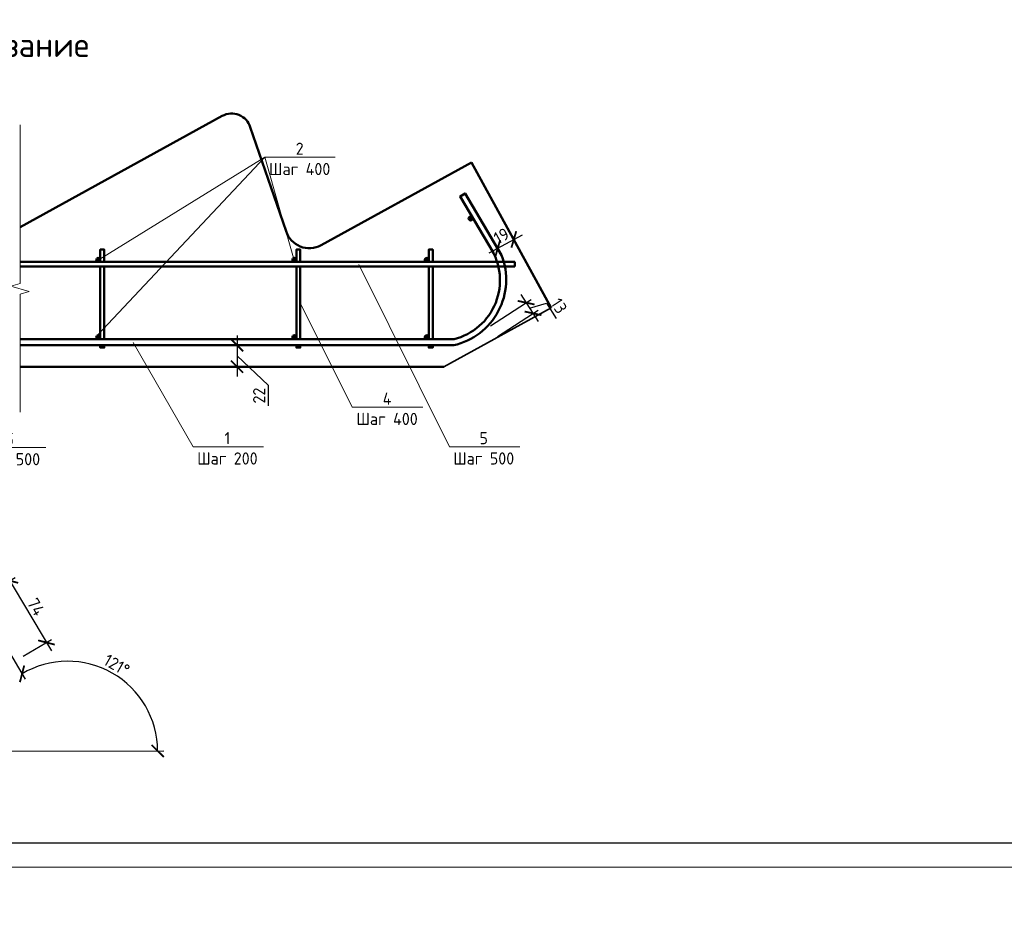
# Model space of a CAD drawing. Header units: millimetres. Extents: x 251864 to 617215, y -272865 to -46010.
# Tile 9 of 53: x 352882 to 373082, y -179594 to -161052. Entities that reach past the tile are written whole.
import ezdxf
from ezdxf import colors
from ezdxf.entities.mleader import LeaderData, LeaderLine
from ezdxf.enums import TextEntityAlignment as Align
from ezdxf.math import Vec2, Vec3

# ---------------------------------------------------------------- set-up
doc = ezdxf.new("R2010")
doc.units = ezdxf.units.MM
doc.layers.get('Defpoints').update_dxf_attribs({"color": 140})
for name, color, linetype in [('PDF _Арматура', 7, 'Continuous'), ('PDF _Размеры', 7, 'Continuous'), ('PDF _Тонкая', 7, 'Continuous'), ('ТОЛСТЫЕ_ОСНОВНЫЕ', 6, 'Continuous')]:
    doc.layers.add(name, color=color, linetype=linetype)
for name, color, linetype, lineweight in [('RAZMER', 100, 'Continuous', 15), ('Standard', 7, 'Continuous', 25), ('Размеры', 54, 'Continuous', 20), ('РАЗРЕЗЫ', 10, 'Continuous', 60), ('Символы 0.20', 1, 'Continuous', 20), ('Текст 0.25', 82, 'Continuous', 25), ('Текст 5.00', 82, 'Continuous', 50), ('ТОНКИЕ', 7, 'Continuous', 9)]:
    doc.layers.add(name, color=color, linetype=linetype, lineweight=lineweight)
doc.styles.add('GOST-2.304_Type-B', font='GOST_Common.ttf')
doc.styles.add('ВНИПИТЕКСТ', font='CS_Gost2304.shx')
doc.styles.add('ГОСТ', font='GOST_Common.ttf')
doc.dimstyles.new('СПДС', dxfattribs={"dimscale": 100, "dimtxt": 2.5, "dimasz": 2.5, "dimexe": 1.25, "dimexo": 2, "dimtad": 1, "dimdec": 0, "dimtxsty": 'ГОСТ', "dimblk": 'ARCHTICK', "dimcen": 2.5, "dimdle": 2, "dimadec": 0, "dimazin": 2, "dimtfac": 0.75, "dimtdec": 0, "dimtmove": 1, "dimatfit": 3, "dimfxl": 1, "dimtolj": 1, "dimarcsym": 1})
doc.dimstyles.new('СПДС$0', dxfattribs={"dimscale": 100, "dimtxt": 2.5, "dimasz": 2.5, "dimexe": 1.25, "dimexo": 0, "dimgap": 1, "dimtad": 1, "dimdec": 0, "dimtxsty": 'ВНИПИТЕКСТ', "dimblk": 'ARCHTICK', "dimcen": 0, "dimdle": 1.25, "dimclrd": 256, "dimclre": 256, "dimclrt": 256, "dimadec": 0, "dimazin": 2, "dimtfac": 1, "dimtdec": 0, "dimtmove": 1, "dimatfit": 3, "dimldrblk": 'NONE', "dimfxl": 1, "dimlwd": -1, "dimlwe": -1, "dimarcsym": 0})

# ---------------------------------------------------------------- blocks, each defined once
blk = doc.blocks.new('*U668')
at = {"layer": 'ТОЛСТЫЕ_ОСНОВНЫЕ', "color": 6}
blk.add_lwpolyline([(20, 5), (589, 5), (589, 415), (20, 415)], close=True, dxfattribs=at)
at = {"layer": 'ТОНКИЕ'}
blk.add_lwpolyline([(0, 0), (594, 0), (594, 420), (0, 420)], close=True, dxfattribs=at)
blk = doc.blocks.new('_None')
blk = doc.blocks.new('_ArchTick')
at = {"color": 0, "linetype": 'ByBlock', "const_width": 0.15}
blk.add_lwpolyline([(-0.5, -0.5), (0.5, 0.5)], dxfattribs=at)
blk = doc.blocks.new('*D1185')
at = {"layer": 'Defpoints', "color": 0, "linetype": 'Continuous', "transparency": 16777216}
for p in [(352052, -172989), (352502, -173749), (355276, -174870), (351218, -176066), (351519, -176065)]:
    blk.add_point(p, dxfattribs=at)
at = {"layer": 'Размеры', "color": 0, "linetype": 'Continuous', "lineweight": -2, "transparency": 16777216}
for p, q in [((352604, -173921), (352995, -174582)), ((351719, -176065), (355838, -176058))]:
    blk.add_line(p, q, dxfattribs=at)
blk.add_arc((353869, -176061), 1843, 0.1004, 120.6076, dxfattribs=at)
at = {"layer": 'Размеры', "color": 0, "linetype": 'Continuous', "lineweight": -2, "transparency": 16777216, "xscale": 250, "yscale": 250, "zscale": 250}
for p, rotation in [((352931, -174475), 210.6075827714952), ((355713, -176058), 270.1003972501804)]:
    blk.add_blockref('_ArchTick', p, dxfattribs=dict(at, rotation=rotation))
at = {"layer": 'Размеры', "color": 0, "linetype": 'Continuous', "lineweight": 0, "transparency": 16777216, "insert": (354874, -174296), "char_height": 250, "attachment_point": 5, "rotation": 330.354, "style": 'ГОСТ'}
blk.add_mtext('\\A1;121°', dxfattribs=at)
blk = doc.blocks.new('*D1145')
at = {"layer": 'Defpoints', "color": 0, "linetype": 'Continuous', "transparency": 16777216}
for p in [(352029, -172950), (353431, -173832), (352779, -174218)]:
    blk.add_point(p, dxfattribs=at)
at = {"layer": 'Размеры', "color": 0, "linetype": 'Continuous', "lineweight": -2, "transparency": 16777216}
for p, q in [((352201, -172849), (352789, -172501)), ((352579, -172393), (353533, -174004)), ((352951, -174116), (353538, -173768))]:
    blk.add_line(p, q, dxfattribs=at)
at = {"layer": 'Размеры', "color": 0, "linetype": 'Continuous', "lineweight": -2, "transparency": 16777216, "xscale": 250, "yscale": 250, "zscale": 250}
for p, rotation in [((352681, -172565), 120.6075827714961), ((353431, -173832), 300.6075827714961)]:
    blk.add_blockref('_ArchTick', p, dxfattribs=dict(at, rotation=rotation))
at = {"layer": 'Размеры', "color": 0, "linetype": 'Continuous', "lineweight": 0, "transparency": 16777216, "insert": (353217, -173103), "char_height": 250, "attachment_point": 5, "rotation": 300.6076, "style": 'ГОСТ'}
blk.add_mtext('\\A1;74', dxfattribs=at)
blk = doc.blocks.new('*D1201')
at = {"layer": 'Defpoints', "color": 0, "linetype": 'Continuous', "transparency": 16777216}
for p in [(357342, -167733), (357342, -168173), (357342, -168173)]:
    blk.add_point(p, dxfattribs=at)
at = {"layer": 'Размеры', "color": 0, "linetype": 'Continuous', "lineweight": -2, "transparency": 16777216}
for p, q in [((357342, -167533), (357342, -168373)), ((357542, -167733), (357467, -167733)), ((357342, -167953), (357982, -168553)), ((357542, -168173), (357467, -168173)), ((357982, -168553), (357982, -168978))]:
    blk.add_line(p, q, dxfattribs=at)
at = {"layer": 'Размеры', "color": 0, "linetype": 'Continuous', "lineweight": -2, "transparency": 16777216, "xscale": 250, "yscale": 250, "zscale": 250}
for p, rotation in [((357342, -167733), 89.98083315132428), ((357342, -168173), 269.9808331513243)]:
    blk.add_blockref('_ArchTick', p, dxfattribs=dict(at, rotation=rotation))
at = {"layer": 'Размеры', "color": 0, "linetype": 'Continuous', "lineweight": 0, "transparency": 16777216, "insert": (357795, -168765), "char_height": 250, "attachment_point": 5, "rotation": 89.9808, "style": 'ГОСТ'}
blk.add_mtext('\\A1;22', dxfattribs=at)
blk = doc.blocks.new('*D1146')
at = {"layer": 'Defpoints', "color": 0, "linetype": 'Continuous', "transparency": 16777216}
for p in [(363414, -167078), (362373, -167441), (362514, -167660)]:
    blk.add_point(p, dxfattribs=at)
at = {"layer": 'Размеры', "color": 0, "linetype": 'Continuous', "lineweight": -2, "transparency": 16777216}
for p, q in [((362541, -167333), (363377, -166791)), ((363163, -166691), (363522, -167246)), ((362682, -167551), (363519, -167010)), ((363343, -166969), (363687, -166868)), ((363687, -166868), (363891, -167183))]:
    blk.add_line(p, q, dxfattribs=at)
at = {"layer": 'Размеры', "color": 0, "linetype": 'Continuous', "lineweight": -2, "transparency": 16777216, "xscale": 250, "yscale": 250, "zscale": 250}
for p, rotation in [((363272, -166859), 122.9095145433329), ((363414, -167078), 302.9095145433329)]:
    blk.add_blockref('_ArchTick', p, dxfattribs=dict(at, rotation=rotation))
at = {"layer": 'Размеры', "color": 0, "linetype": 'Continuous', "lineweight": 0, "transparency": 16777216, "insert": (363947, -166924), "char_height": 250, "attachment_point": 5, "rotation": 302.9095, "style": 'ГОСТ'}
blk.add_mtext('\\A1;13', dxfattribs=at)
blk = doc.blocks.new('*D1202')
at = {"layer": 'Defpoints', "color": 0, "linetype": 'Continuous', "transparency": 16777216}
for p in [(363020, -165561), (363098, -165704), (362769, -165886)]:
    blk.add_point(p, dxfattribs=at)
at = {"layer": 'Размеры', "color": 0, "linetype": 'Continuous', "lineweight": -2, "transparency": 16777216}
for p, q in [((362515, -165839), (363195, -165465)), ((362673, -165710), (362630, -165633)), ((363002, -165529), (362960, -165452))]:
    blk.add_line(p, q, dxfattribs=at)
at = {"layer": 'Размеры', "color": 0, "linetype": 'Continuous', "lineweight": -2, "transparency": 16777216, "xscale": 250, "yscale": 250, "zscale": 250}
for p, rotation in [((363020, -165561), 28.79941160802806), ((362690, -165743), 208.7994116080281)]:
    blk.add_blockref('_ArchTick', p, dxfattribs=dict(at, rotation=rotation))
at = {"layer": 'Размеры', "color": 0, "linetype": 'Continuous', "lineweight": 0, "transparency": 16777216, "insert": (362765, -165488), "char_height": 250, "attachment_point": 5, "rotation": 28.7994, "style": 'ГОСТ'}
blk.add_mtext('\\A1;19', dxfattribs=at)

msp = doc.modelspace()

# ---------------------------------------------------------------- linework, layer by layer
at = {"layer": 'PDF _Арматура', "lineweight": 50}
for p, q in [((363042.9, -166020.6), (352891.5, -166020.6)), ((352891.5, -166020.6), (363042.9, -166020.6)), ((363042.9, -166119.1), (363042.9, -166020.6)), ((363000.1, -166119.1), (352891.5, -166119.1)), ((352891.5, -166119.1), (363042.9, -166119.1))]:
    msp.add_line(p, q, dxfattribs=at)
for points in [[(362769.1, -165885.5), (362019.4, -164618.3), (361915.7, -164677.4), (362600.4, -165833.7)], [(354616.2, -166020.6), (354616.2, -165768.1), (354534.9, -165768.1), (354534.9, -166020.6)], [(358639.1, -166020.6), (358639.1, -165768.1), (358557.8, -165768.1), (358557.8, -166020.6)], [(361355.8, -166020.6), (361355.8, -165768.1), (361274.5, -165768.1), (361274.5, -166020.6)], [(354534.9, -166119.1), (354534.9, -167608.4)], [(354616.2, -167608.4), (354616.2, -166119.1)], [(358557.8, -166119.1), (358557.8, -167608.4)], [(358639.1, -167608.4), (358639.1, -166119.1)], [(361274.5, -166119.1), (361274.5, -167608.4)], [(361355.8, -167606.7), (361355.8, -166119.1)], [(352891.5, -167608.4), (361792.7, -167608.4)], [(352891.5, -167732.5), (361792.7, -167732.5)], [(354534.9, -167732.5), (354534.9, -167779.6), (354616.2, -167779.6), (354616.2, -167732.5)], [(358557.8, -167732.5), (358557.8, -167779.6), (358639.1, -167779.6), (358639.1, -167732.5)], [(361274.5, -167732.5), (361274.5, -167779.6), (361355.8, -167779.6), (361355.8, -167728.2)]]:
    msp.add_lwpolyline(points, dxfattribs=at)
for centre in [(362133.5, -165130.6), (354494.2, -165980), (358517.1, -165980), (361233.8, -165980), (354494.3, -167567.7), (358517.2, -167567.7), (361233.9, -167567.7)]:
    msp.add_circle(centre, 40.6, dxfattribs=at)
for centre, radius, start, end in [((361491.5, -166401.3), 1244.1, 284.00883, 32.70116), ((361482.7, -166386.1), 1380.3, 282.72856, 21.26266)]:
    msp.add_arc(centre, radius, start, end, dxfattribs=at)
at = {"layer": 'PDF _Арматура', "lineweight": 0, "transparency": 33554559}
for points in [[(362097.5, -165120.4), (362167.7, -165101.4), (362110.7, -165103.5)], [(362177.4, -165120.9), (362097.5, -165120.4), (362167.7, -165101.4)], [(362098.9, -165142.1), (362177.4, -165120.9), (362097.5, -165120.4)], [(362178.9, -165142.7), (362098.9, -165142.1), (362177.4, -165120.9)], [(362108.7, -165161.7), (362178.9, -165142.7), (362098.9, -165142.1)], [(362108.7, -165161.7), (362178.9, -165142.7), (362165.7, -165159.6)], [(362108.7, -165161.7), (362128.5, -165169.6), (362165.7, -165159.6)], [(362126.1, -165094.9), (362110.7, -165103.5), (362147.9, -165093.5)], [(362167.7, -165101.4), (362110.7, -165103.5), (362147.9, -165093.5)], [(362128.5, -165169.6), (362165.7, -165159.6), (362147.3, -165173.4)], [(354457.9, -165982.1), (354534.9, -165982.1), (354462.2, -165960.7)], [(354462.2, -165999.3), (354530.6, -165999.3), (354457.9, -165982.1)], [(354530.6, -165999.3), (354457.9, -165982.1), (354534.9, -165982.1)], [(354462.2, -165960.7), (354530.6, -165960.7), (354475, -165943.6)], [(354534.9, -165982.1), (354462.2, -165960.7), (354530.6, -165960.7)], [(354462.2, -165999.3), (354475, -166016.4), (354517.8, -166016.4)], [(354462.2, -165999.3), (354530.6, -165999.3), (354517.8, -166016.4)], [(354496.4, -165939.3), (354475, -165943.6), (354517.8, -165943.6)], [(354530.6, -165960.7), (354475, -165943.6), (354517.8, -165943.6)], [(354475, -166016.4), (354517.8, -166016.4), (354496.4, -166020.6)], [(358480.8, -165982.1), (358557.8, -165982.1), (358485, -165960.7)], [(358485, -165999.3), (358553.5, -165999.3), (358480.8, -165982.1)], [(358553.5, -165999.3), (358480.8, -165982.1), (358557.8, -165982.1)], [(358485, -165960.7), (358553.5, -165960.7), (358497.9, -165943.6)], [(358557.8, -165982.1), (358485, -165960.7), (358553.5, -165960.7)], [(358485, -165999.3), (358497.9, -166016.4), (358540.7, -166016.4)], [(358485, -165999.3), (358553.5, -165999.3), (358540.7, -166016.4)], [(358519.3, -165939.3), (358497.9, -165943.6), (358540.7, -165943.6)], [(358553.5, -165960.7), (358497.9, -165943.6), (358540.7, -165943.6)], [(358497.9, -166016.4), (358540.7, -166016.4), (358519.3, -166020.6)], [(361197.4, -165982.1), (361274.5, -165982.1), (361201.7, -165960.7)], [(361201.7, -165999.3), (361270.2, -165999.3), (361197.4, -165982.1)], [(361270.2, -165999.3), (361197.4, -165982.1), (361274.5, -165982.1)], [(361201.7, -165960.7), (361270.2, -165960.7), (361214.5, -165943.6)], [(361274.5, -165982.1), (361201.7, -165960.7), (361270.2, -165960.7)], [(361201.7, -165999.3), (361214.5, -166016.4), (361257.3, -166016.4)], [(361201.7, -165999.3), (361270.2, -165999.3), (361257.3, -166016.4)], [(361235.9, -165939.3), (361214.5, -165943.6), (361257.3, -165943.6)], [(361270.2, -165960.7), (361214.5, -165943.6), (361257.3, -165943.6)], [(361214.5, -166016.4), (361257.3, -166016.4), (361235.9, -166020.6)], [(354453.7, -167569.9), (354535, -167569.9), (354462.2, -167548.5)], [(354462.2, -167591.3), (354530.7, -167591.3), (354453.7, -167569.9)], [(354530.7, -167591.3), (354453.7, -167569.9), (354535, -167569.9)], [(354462.2, -167548.5), (354530.7, -167548.5), (354475.1, -167535.7)], [(354535, -167569.9), (354462.2, -167548.5), (354530.7, -167548.5)], [(354462.2, -167591.3), (354475.1, -167604.1), (354517.9, -167604.1)], [(354462.2, -167591.3), (354530.7, -167591.3), (354517.9, -167604.1)], [(354496.5, -167531.4), (354475.1, -167535.7), (354517.9, -167535.7)], [(354530.7, -167548.5), (354475.1, -167535.7), (354517.9, -167535.7)], [(354475.1, -167604.1), (354517.9, -167604.1), (354496.5, -167608.4)], [(358476.6, -167569.9), (358557.9, -167569.9), (358485.1, -167548.5)], [(358485.1, -167591.3), (358553.6, -167591.3), (358476.6, -167569.9)], [(358553.6, -167591.3), (358476.6, -167569.9), (358557.9, -167569.9)], [(358485.1, -167548.5), (358553.6, -167548.5), (358498, -167535.7)], [(358557.9, -167569.9), (358485.1, -167548.5), (358553.6, -167548.5)], [(358485.1, -167591.3), (358498, -167604.1), (358540.8, -167604.1)], [(358485.1, -167591.3), (358553.6, -167591.3), (358540.8, -167604.1)], [(358519.4, -167531.4), (358498, -167535.7), (358540.8, -167535.7)], [(358553.6, -167548.5), (358498, -167535.7), (358540.8, -167535.7)], [(358498, -167604.1), (358540.8, -167604.1), (358519.4, -167608.4)], [(361193.2, -167569.9), (361274.5, -167569.9), (361201.8, -167548.5)], [(361201.8, -167591.3), (361270.3, -167591.3), (361193.2, -167569.9)], [(361270.3, -167591.3), (361193.2, -167569.9), (361274.5, -167569.9)], [(361201.8, -167548.5), (361270.3, -167548.5), (361214.6, -167535.7)], [(361274.5, -167569.9), (361201.8, -167548.5), (361270.3, -167548.5)], [(361201.8, -167591.3), (361214.6, -167604.1), (361257.4, -167604.1)], [(361201.8, -167591.3), (361270.3, -167591.3), (361257.4, -167604.1)], [(361236, -167531.4), (361214.6, -167535.7), (361257.4, -167535.7)], [(361270.3, -167548.5), (361214.6, -167535.7), (361257.4, -167535.7)], [(361214.6, -167604.1), (361257.4, -167604.1), (361236, -167608.4)]]:
    msp.add_solid(points, dxfattribs=at)
at = {"layer": 'PDF _Размеры', "lineweight": 18}
msp.add_lwpolyline([(357851.7, -167608.4), (356905.9, -167608.4)], dxfattribs=at)
at = {"layer": 'PDF _Тонкая', "lineweight": 13}
for points in [[(352891.5, -169108.6), (352891.5, -166684), (353079.8, -166628.4), (352703.2, -166521.4), (352891.5, -166465.7), (352891.5, -163206.9)], [(352891.5, -168443.7), (352891.5, -166684.8), (353079.8, -166629.1), (352703.2, -166522.2), (352891.5, -166466.5), (352891.5, -163207.7)]]:
    msp.add_lwpolyline(points, dxfattribs=at)
at = {"layer": 'Standard', "color": 5, "linetype": 'Continuous', "lineweight": 50, "transparency": 33554687}
for p, q in [((357039.3, -163027.9), (352891.5, -165308.2)), ((358347.6, -165392.1), (357613.5, -163258.3)), ((362152.1, -163983), (359065.3, -165680)), ((362152.1, -163983), (362774.5, -165120.8)), ((362152.1, -163983), (363784.8, -166961.5)), ((361581, -168173), (352891.5, -168173))]:
    msp.add_line(p, q, dxfattribs=at)
for centre, radius, start, end in [((357232, -163378.5), 400, 17.48948, 118.79941), ((358824.5, -165241.8), 500, 197.48948, 298.79941)]:
    msp.add_arc(centre, radius, start, end, dxfattribs=at)
at = {"layer": 'Размеры', "linetype": 'Continuous', "lineweight": 0}
for q in [(354475.6, -167525.2), (358512.8, -165988.5)]:
    msp.add_line((357911.9, -163875.2), q, dxfattribs=at)
at = {"layer": 'РАЗРЕЗЫ', "color": 5, "lineweight": 35}
for p, q in [((363784.8, -166961.5), (362152.1, -163983)), ((361581, -168173), (363784.8, -166961.5))]:
    msp.add_line(p, q, dxfattribs=at)

# ---------------------------------------------------------------- block references
at = {"xscale": 100, "yscale": 100, "zscale": 100}
msp.add_blockref('*U668', (336335.3, -178444.2), dxfattribs=at)

# ---------------------------------------------------------------- texts
at = {"layer": 'Текст 0.25', "insert": (316227.6, -171269.9), "char_height": 250, "attachment_point": 1, "style": 'GOST-2.304_Type-B'}
msp.add_mtext_dynamic_manual_height_columns('\\pi750;1 Сварочные соединения выполнять сваркой типа К1-Кт по ГОСТ 14098-2014', width=17507.725, gutter_width=1250, heights=[0], dxfattribs=at)
at = {"layer": 'Текст 5.00', "style": 'GOST-2.304_Type-B'}
msp.add_text('Армирование', height=500, dxfattribs=at).set_placement((352294.5, -161567), align=Align.MIDDLE_CENTER)

# ---------------------------------------------------------------- dimensions: what is measured, and where the dimension line sits
at = {"layer": 'Размеры', "color": 2, "linetype": 'Continuous', "lineweight": 0}
for p1, p2, distance, dimstyle, override, picture, middle in [((362769.1, -165885.5), (363098.5, -165704.4), 163.2, 'СПДС$0', {"dimexo": 2, "dimgap": 0.625, "dimlfac": 0.05, "dimtxsty": 'ГОСТ', "dimcen": 2.5, "dimdle": 2, "dimclrd": 0, "dimclre": 0, "dimclrt": 0, "dimtfac": 0.75, "dimtolj": 1, "dimlwd": 65534, "dimlwe": 65534, "dimarcsym": 1}, '*D1202', (362764.8, -165487.7)), ((362372.7, -167441.2), (362514.3, -167660), 1071.2, 'СПДС', {"dimlfac": 0.05}, '*D1146', (363878.8, -166819)), ((352029.3, -172950.4), (352779, -174217.6), 757.5, 'СПДС', {"dimlfac": 0.05}, '*D1145', (353217.5, -173102.9))]:
    dim = msp.add_aligned_dim(p1=p1, p2=p2, distance=distance, dimstyle=dimstyle, override=override, dxfattribs=at)
    dim.commit()
    dim.dimension.update_dxf_attribs({"geometry": picture, "text_midpoint": middle})
dim = msp.add_linear_dim(base=(357342, -168173), p1=(357342.1, -167732.5), p2=(357342, -168173), angle=269.98083, dimstyle='СПДС', override={"dimlfac": 0.05}, dxfattribs=at)
dim.commit()
dim.dimension.update_dxf_attribs({"geometry": '*D1201', "text_midpoint": (357982.4, -168615.5), "dimtype": 161})
dim = msp.add_angular_dim_2l(base=(355275.8, -174869.6), line1=((351519.4, -176065.1), (351218, -176065.6)), line2=((352501.8, -173749), (352052.4, -172989.4)), dimstyle='СПДС', override={"dimlfac": 0.05}, dxfattribs=at)
dim.commit()
dim.dimension.update_dxf_attribs({"geometry": '*D1185', "text_midpoint": (354873.9, -174296.2)})

# ---------------------------------------------------------------- leaders
at = {"layer": 'RAZMER', "color": 1, "ltscale": 100}
ml = msp.add_multileader_mtext('Standard', dxfattribs=at)
ml.set_content('{\\fGOST 2.304 type A|b0|i0|c204|p34;ГОСТ 14098-\\fGOST 2.304 type A|b0|i0|c0|p34;2014\\fGOST 2.304 type A|b0|i0|c204|p34;-К1-Кт}', color=1, style='ГОСТ')
ml.set_leader_properties(color=256, linetype='ByLayer', lineweight=-1)
ml.build(insert=Vec2(0, 0))
ml.multileader.update_dxf_attribs({"text_left_attachment_type": 6, "text_right_attachment_type": 6, "dogleg_length": 0.6, "arrow_head_size": 100, "scale": 100})
ctx = ml.context
ctx.base_point, ctx.scale, ctx.char_height, ctx.arrow_head_size, ctx.landing_gap_size, ctx.plane_origin = Vec3(451347.6, -177675.5, 0), 100, 250, 100, 50, Vec3(450459, -177291, 0)
ctx.left_attachment, ctx.right_attachment, ctx.text_align_type = 6, 6, 1
notes = []
notes.append((ctx, [(0, (1, 1, 0), (451287.6, -177675.5, 0), (1, 0), 60, [(0, [(450217.7, -179339.7, 0)], 0, [])])]))
ctx.mtext.insert, ctx.mtext.width, ctx.mtext.alignment, ctx.mtext.flow_direction = Vec3(453385.7, -177375.5, 0), 3150.977, 2, 5
ml = msp.add_multileader_mtext('Standard', dxfattribs=at)
ml.set_content('{\\fGOST 2.304 type A|b0|i0|c204|p34;ГОСТ 14098-\\fGOST 2.304 type A|b0|i0|c0|p34;2014\\fGOST 2.304 type A|b0|i0|c204|p34;-К1-Кт}', color=1, style='ГОСТ')
ml.set_leader_properties(color=256, linetype='ByLayer', lineweight=-1)
ml.build(insert=Vec2(0, 0))
ml.multileader.update_dxf_attribs({"text_left_attachment_type": 6, "text_right_attachment_type": 6, "dogleg_length": 0.6, "arrow_head_size": 100, "scale": 100})
ctx = ml.context
ctx.base_point, ctx.scale, ctx.char_height, ctx.arrow_head_size, ctx.landing_gap_size, ctx.plane_origin = Vec3(426831.6, -177930.2), 100, 250, 100, 50, Vec3(425943, -177545.7)
ctx.left_attachment, ctx.right_attachment, ctx.text_align_type = 6, 6, 1
notes.append((ctx, [(0, (1, 1, 0), (426771.6, -177930.2), (1, 0), 60, [(0, [(425701.7, -179594.4)], 0, [])])]))
ctx.mtext.insert, ctx.mtext.width, ctx.mtext.alignment, ctx.mtext.flow_direction = Vec3(428869.7, -177630.2), 3150.977, 2, 5
at = {"layer": 'Символы 0.20'}
ml = msp.add_multileader_mtext('Standard', dxfattribs=at)
ml.set_content('2\\PШаг 400', color=256, style='GOST-2.304_Type-B')
ml.set_leader_properties(color=256, linetype='ByLayer', lineweight=-1)
ml.set_arrow_properties(name='NONE')
ml.build(insert=Vec2(0, 0))
ml.multileader.update_dxf_attribs({"text_left_attachment_type": 6, "text_right_attachment_type": 6, "dogleg_length": 1, "arrow_head_size": 18, "scale": 20})
ctx = ml.context
ctx.base_point, ctx.scale, ctx.char_height, ctx.arrow_head_size, ctx.landing_gap_size, ctx.plane_origin = Vec3(358011.9, -163875.2), 20, 250, 18, 9, Vec3(354554.2, -167617.4)
ctx.left_attachment, ctx.right_attachment, ctx.text_align_type = 6, 6, 1
notes.append((ctx, [(0, (1, 1, 0), (357911.9, -163875.2), (1, 0), 100, [(0, [(354489.9, -165988.5)], 0, [])])]))
ctx.mtext.insert, ctx.mtext.alignment, ctx.mtext.flow_direction = Vec3(358626.2, -163575.2), 2, 5
ml = msp.add_multileader_mtext('Standard', dxfattribs=at)
ml.set_content('5\\PШаг 500', color=256, style='GOST-2.304_Type-B')
ml.set_leader_properties(color=256, linetype='ByLayer', lineweight=-1)
ml.set_arrow_properties(name='NONE')
ml.build(insert=Vec2(0, 0))
ml.multileader.update_dxf_attribs({"text_left_attachment_type": 6, "text_right_attachment_type": 6, "dogleg_length": 1, "arrow_head_size": 18, "scale": 20})
ctx = ml.context
ctx.base_point, ctx.scale, ctx.char_height, ctx.arrow_head_size, ctx.landing_gap_size, ctx.plane_origin = Vec3(352073.9, -169829.5), 20, 250, 18, 9, Vec3(347592.2, -173582.9)
ctx.left_attachment, ctx.right_attachment, ctx.text_align_type = 6, 6, 1
notes.append((ctx, [(0, (1, 1, 0), (351973.9, -169829.5), (1, 0), 100, [(0, [(350110.8, -166092.1)], 0, [])])]))
ctx.mtext.insert, ctx.mtext.alignment, ctx.mtext.flow_direction = Vec3(352675.7, -169529.5), 2, 5
ml = msp.add_multileader_mtext('Standard', dxfattribs=at)
ml.set_content('5\\PШаг 500', color=256, style='GOST-2.304_Type-B')
ml.set_leader_properties(color=256, linetype='ByLayer', lineweight=-1)
ml.set_arrow_properties(name='NONE')
ml.build(insert=Vec2(0, 0))
ml.multileader.update_dxf_attribs({"text_left_attachment_type": 6, "text_right_attachment_type": 6, "dogleg_length": 1, "arrow_head_size": 18, "scale": 20})
ctx = ml.context
ctx.base_point, ctx.scale, ctx.char_height, ctx.arrow_head_size, ctx.landing_gap_size, ctx.plane_origin = Vec3(361799.8, -169814.2), 20, 250, 18, 9, Vec3(357318.1, -173567.6)
ctx.left_attachment, ctx.right_attachment, ctx.text_align_type = 6, 6, 1
notes.append((ctx, [(0, (1, 1, 0), (361699.8, -169814.2), (1, 0), 100, [(0, [(359836.7, -166076.8)], 0, [])])]))
ctx.mtext.insert, ctx.mtext.alignment, ctx.mtext.flow_direction = Vec3(362401.6, -169514.2), 2, 5
ml = msp.add_multileader_mtext('Standard', dxfattribs=at)
ml.set_content('4\\PШаг 400', color=256, style='GOST-2.304_Type-B')
ml.set_leader_properties(color=256, linetype='ByLayer', lineweight=-1)
ml.set_arrow_properties(name='NONE')
ml.build(insert=Vec2(0, 0))
ml.multileader.update_dxf_attribs({"text_left_attachment_type": 6, "text_right_attachment_type": 6, "dogleg_length": 1, "arrow_head_size": 18, "scale": 20})
ctx = ml.context
ctx.base_point, ctx.scale, ctx.char_height, ctx.arrow_head_size, ctx.landing_gap_size, ctx.plane_origin = Vec3(359805.6, -169002.6), 20, 250, 18, 9, Vec3(355716.9, -172744.8)
ctx.left_attachment, ctx.right_attachment, ctx.text_align_type = 6, 6, 1
notes.append((ctx, [(0, (1, 1, 0), (359705.6, -169002.6), (1, 0), 100, [(0, [(358639.1, -166863.7)], 0, [])])]))
ctx.mtext.insert, ctx.mtext.alignment, ctx.mtext.flow_direction = Vec3(360419.9, -168702.6), 2, 5
ml = msp.add_multileader_mtext('Standard', dxfattribs=at)
ml.set_content('1\\PШаг 200', color=256, style='GOST-2.304_Type-B')
ml.set_leader_properties(color=256, linetype='ByLayer', lineweight=-1)
ml.set_arrow_properties(name='NONE')
ml.build(insert=Vec2(0, 0))
ml.multileader.update_dxf_attribs({"text_left_attachment_type": 6, "text_right_attachment_type": 6, "dogleg_length": 1, "arrow_head_size": 18, "scale": 20})
ctx = ml.context
ctx.base_point, ctx.scale, ctx.char_height, ctx.arrow_head_size, ctx.landing_gap_size, ctx.plane_origin = Vec3(356541.6, -169814.2), 20, 250, 18, 9, Vec3(352690.9, -173567.6)
ctx.left_attachment, ctx.right_attachment, ctx.text_align_type = 6, 6, 1
notes.append((ctx, [(0, (1, 1, 0), (356441.6, -169814.2), (1, 0), 100, [(0, [(355209.4, -167675.2)], 0, [])])]))
ctx.mtext.insert, ctx.mtext.alignment, ctx.mtext.flow_direction = Vec3(357143.4, -169514.2), 2, 5
for ctx, leaders in notes:
    for number, flags, end, landing, length, lines in leaders:
        leader = LeaderData()
        leader.index, (leader.has_last_leader_line, leader.has_dogleg_vector, leader.attachment_direction) = number, flags
        leader.last_leader_point, leader.dogleg_vector, leader.dogleg_length = Vec3(end), Vec3(landing), length
        for number, points, colour, breaks in lines:
            line = LeaderLine()
            line.index, line.vertices, line.color, line.breaks = number, Vec3.list(points), colors.encode_raw_color(colour), breaks
            leader.lines.append(line)
        ctx.leaders.append(leader)

doc.saveas('drawing.dxf')
